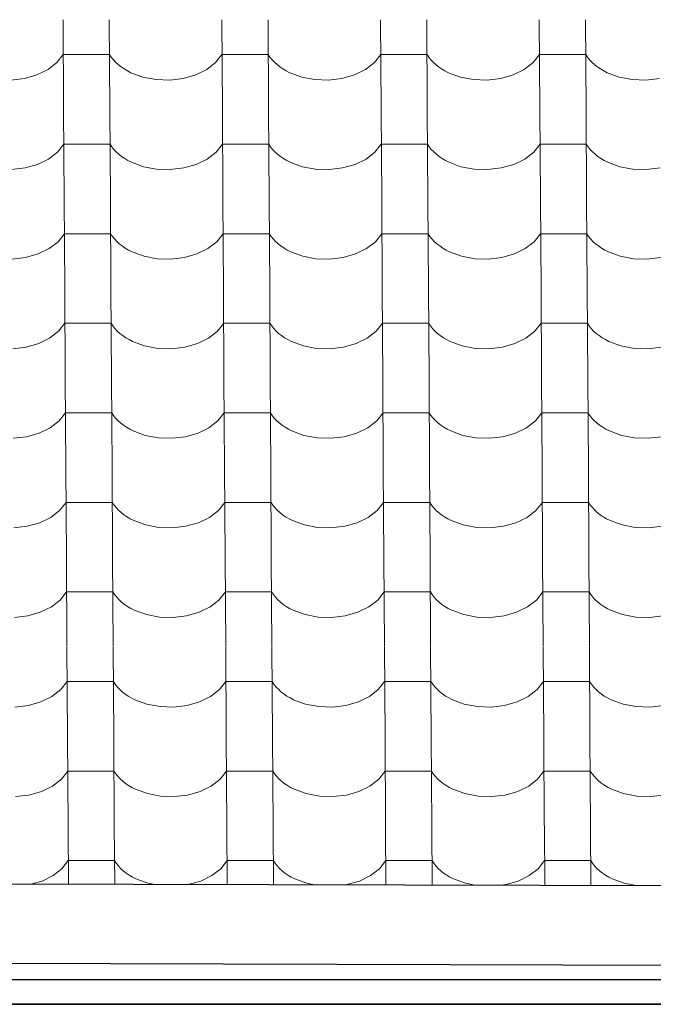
# Model space of a CAD drawing. Header units: millimetres. Extents: x -29001 to 109416, y -1251 to 13451.
# Tile 78 of 163: x -11956 to -11298, y 6987 to 8009. Entities that reach past the tile are written whole.
import ezdxf

# ---------------------------------------------------------------- set-up
doc = ezdxf.new("R2010")
doc.units = ezdxf.units.MM
doc.header["$MEASUREMENT"] = 0
for name, color, linetype in [('POHLED JIŽNÍ_1_Konstrukce - nosné', 7, 'Continuous'), ('POHLED JIŽNÍ_1_Nové_Konstrukce - krov', 7, 'Continuous'), ('POHLED JIŽNÍ_1_Nové_Konstrukce - střechy a skořepiny', 7, 'Continuous'), ('POHLED JIŽNÍ_1_Nové_Konstrukce - římsy', 7, 'Continuous'), ('POHLED JIŽNÍ_1_Nové_Výplně - Povrchové', 7, 'Continuous')]:
    doc.layers.add(name, color=color, linetype=linetype)

# ---------------------------------------------------------------- blocks, each defined once
blk = doc.blocks.new('*X1', base_point=(-31394.7, -25864.9))
at = {"layer": 'POHLED JIŽNÍ_1_Nové_Výplně - Povrchové', "color": 21, "linetype": 'Continuous', "lineweight": 20, "true_color": 0xffaaaa}
for p, q in [((-11911.4, 8009), (-11910.8, 7916.3)), ((-11863.3, 8009), (-11862.8, 7916.3)), ((-11746.4, 8009), (-11745.8, 7916.3)), ((-11698.3, 8009), (-11697.8, 7916.3)), ((-11581.4, 8009), (-11580.8, 7916.3)), ((-11533.3, 8009), (-11532.8, 7916.3)), ((-11416.4, 8009), (-11415.8, 7916.3)), ((-11368.3, 8009), (-11367.8, 7916.3)), ((-11917.8, 7964.5), (-11911.1, 7972.8)), ((-11887.1, 7972.8), (-11911.1, 7972.8)), ((-11863.1, 7972.8), (-11887.1, 7972.8)), ((-11863.1, 7972.8), (-11861.3, 7970.1)), ((-11861.3, 7970.1), (-11859.1, 7967.4)), ((-11859.1, 7967.4), (-11856.7, 7964.8)), ((-11856.7, 7964.8), (-11854, 7962.3)), ((-11752.8, 7964.5), (-11746.2, 7972.8)), ((-11722.1, 7972.8), (-11746.2, 7972.8)), ((-11698.1, 7972.8), (-11722.1, 7972.8)), ((-11698.1, 7972.8), (-11696.3, 7970.1)), ((-11696.3, 7970.1), (-11694.1, 7967.4)), ((-11694.1, 7967.4), (-11691.7, 7964.8)), ((-11691.7, 7964.8), (-11689, 7962.3)), ((-11587.8, 7964.5), (-11581.2, 7972.8)), ((-11557.1, 7972.8), (-11581.2, 7972.8)), ((-11533.1, 7972.8), (-11557.1, 7972.8)), ((-11533.1, 7972.8), (-11531.3, 7970.1)), ((-11531.3, 7970.1), (-11529.1, 7967.4)), ((-11529.1, 7967.4), (-11526.7, 7964.8)), ((-11526.7, 7964.8), (-11524, 7962.3)), ((-11422.8, 7964.5), (-11416.2, 7972.8)), ((-11392.1, 7972.8), (-11416.2, 7972.8)), ((-11368.1, 7972.8), (-11392.1, 7972.8)), ((-11368.1, 7972.8), (-11366.3, 7970.1)), ((-11366.3, 7970.1), (-11364.1, 7967.4)), ((-11364.1, 7967.4), (-11361.7, 7964.8)), ((-11361.7, 7964.8), (-11359, 7962.3)), ((-11938.5, 7951.7), (-11927, 7957.3)), ((-11927, 7957.3), (-11917.8, 7964.5)), ((-11854, 7962.3), (-11851.1, 7960)), ((-11851.1, 7960), (-11847.9, 7957.8)), ((-11847.9, 7957.8), (-11844.4, 7955.8)), ((-11844.4, 7955.8), (-11840.8, 7953.9)), ((-11773.5, 7951.7), (-11762, 7957.3)), ((-11762, 7957.3), (-11752.8, 7964.5)), ((-11689, 7962.3), (-11686.1, 7960)), ((-11686.1, 7960), (-11682.9, 7957.8)), ((-11682.9, 7957.8), (-11679.4, 7955.8)), ((-11679.4, 7955.8), (-11675.8, 7953.9)), ((-11608.5, 7951.7), (-11597, 7957.3)), ((-11597, 7957.3), (-11587.8, 7964.5)), ((-11524, 7962.3), (-11521.1, 7960)), ((-11521.1, 7960), (-11517.9, 7957.8)), ((-11517.9, 7957.8), (-11514.4, 7955.8)), ((-11514.4, 7955.8), (-11510.8, 7953.9)), ((-11443.5, 7951.7), (-11432, 7957.3)), ((-11432, 7957.3), (-11422.8, 7964.5)), ((-11359, 7962.3), (-11356.1, 7960)), ((-11356.1, 7960), (-11352.9, 7957.8)), ((-11352.9, 7957.8), (-11349.4, 7955.8)), ((-11349.4, 7955.8), (-11345.8, 7953.9)), ((-11965.5, 7946.3), (-11951.5, 7948)), ((-11951.5, 7948), (-11938.5, 7951.7)), ((-11840.8, 7953.9), (-11828.3, 7949.4)), ((-11828.3, 7949.4), (-11814.7, 7946.8)), ((-11814.7, 7946.8), (-11800.5, 7946.3)), ((-11800.5, 7946.3), (-11786.5, 7948)), ((-11786.5, 7948), (-11773.5, 7951.7)), ((-11675.8, 7953.9), (-11663.3, 7949.4)), ((-11663.3, 7949.4), (-11649.7, 7946.8)), ((-11649.7, 7946.8), (-11635.5, 7946.3)), ((-11635.5, 7946.3), (-11621.5, 7948)), ((-11621.5, 7948), (-11608.5, 7951.7)), ((-11510.8, 7953.9), (-11498.3, 7949.4)), ((-11498.3, 7949.4), (-11484.7, 7946.8)), ((-11484.7, 7946.8), (-11470.5, 7946.3)), ((-11470.5, 7946.3), (-11456.5, 7948)), ((-11456.5, 7948), (-11443.5, 7951.7)), ((-11345.8, 7953.9), (-11333.3, 7949.4)), ((-11333.3, 7949.4), (-11319.7, 7946.8)), ((-11319.7, 7946.8), (-11305.5, 7946.3)), ((-11305.5, 7946.3), (-11291.5, 7948)), ((-11910.8, 7916), (-11910.2, 7823.3)), ((-11862.8, 7916), (-11862.2, 7823.3)), ((-11745.8, 7916), (-11745.2, 7823.3)), ((-11697.8, 7916), (-11697.2, 7823.3)), ((-11580.8, 7916), (-11580.2, 7823.3)), ((-11532.8, 7916), (-11532.2, 7823.3)), ((-11415.8, 7916), (-11415.2, 7823.3)), ((-11367.8, 7916), (-11367.2, 7823.3)), ((-11917.2, 7871.4), (-11910.6, 7879.8)), ((-11886.5, 7879.8), (-11910.6, 7879.8)), ((-11862.5, 7879.8), (-11886.5, 7879.8)), ((-11862.5, 7879.8), (-11860.7, 7877)), ((-11860.7, 7877), (-11858.6, 7874.3)), ((-11858.6, 7874.3), (-11856.1, 7871.8)), ((-11752.2, 7871.4), (-11745.6, 7879.8)), ((-11721.6, 7879.8), (-11745.6, 7879.8)), ((-11697.5, 7879.8), (-11721.6, 7879.8)), ((-11697.5, 7879.8), (-11695.7, 7877)), ((-11695.7, 7877), (-11693.6, 7874.3)), ((-11693.6, 7874.3), (-11691.1, 7871.8)), ((-11587.2, 7871.4), (-11580.6, 7879.8)), ((-11556.6, 7879.8), (-11580.6, 7879.8)), ((-11532.5, 7879.8), (-11556.6, 7879.8)), ((-11532.5, 7879.8), (-11530.7, 7877)), ((-11530.7, 7877), (-11528.6, 7874.3)), ((-11528.6, 7874.3), (-11526.1, 7871.8)), ((-11422.2, 7871.4), (-11415.6, 7879.8)), ((-11391.6, 7879.8), (-11415.6, 7879.8)), ((-11367.5, 7879.8), (-11391.6, 7879.8)), ((-11367.5, 7879.8), (-11365.7, 7877)), ((-11365.7, 7877), (-11363.6, 7874.3)), ((-11363.6, 7874.3), (-11361.1, 7871.8)), ((-11937.9, 7858.7), (-11926.4, 7864.3)), ((-11926.4, 7864.3), (-11917.2, 7871.4)), ((-11856.1, 7871.8), (-11853.4, 7869.3)), ((-11853.4, 7869.3), (-11850.5, 7867)), ((-11850.5, 7867), (-11847.3, 7864.8)), ((-11847.3, 7864.8), (-11843.9, 7862.8)), ((-11843.9, 7862.8), (-11840.2, 7860.9)), ((-11772.9, 7858.7), (-11761.5, 7864.3)), ((-11761.5, 7864.3), (-11752.2, 7871.4)), ((-11691.1, 7871.8), (-11688.4, 7869.3)), ((-11688.4, 7869.3), (-11685.5, 7867)), ((-11685.5, 7867), (-11682.3, 7864.8)), ((-11682.3, 7864.8), (-11678.9, 7862.8)), ((-11678.9, 7862.8), (-11675.2, 7860.9)), ((-11607.9, 7858.7), (-11596.5, 7864.3)), ((-11596.5, 7864.3), (-11587.2, 7871.4)), ((-11526.1, 7871.8), (-11523.4, 7869.3)), ((-11523.4, 7869.3), (-11520.5, 7867)), ((-11520.5, 7867), (-11517.3, 7864.8)), ((-11517.3, 7864.8), (-11513.9, 7862.8)), ((-11513.9, 7862.8), (-11510.2, 7860.9)), ((-11442.9, 7858.7), (-11431.5, 7864.3)), ((-11431.5, 7864.3), (-11422.2, 7871.4)), ((-11361.1, 7871.8), (-11358.4, 7869.3)), ((-11358.4, 7869.3), (-11355.5, 7867)), ((-11355.5, 7867), (-11352.3, 7864.8)), ((-11352.3, 7864.8), (-11348.9, 7862.8)), ((-11348.9, 7862.8), (-11345.2, 7860.9)), ((-11964.9, 7853.3), (-11950.9, 7855)), ((-11950.9, 7855), (-11937.9, 7858.7)), ((-11840.2, 7860.9), (-11827.7, 7856.3)), ((-11827.7, 7856.3), (-11814.1, 7853.8)), ((-11814.1, 7853.8), (-11799.9, 7853.3)), ((-11799.9, 7853.3), (-11785.9, 7855)), ((-11785.9, 7855), (-11772.9, 7858.7)), ((-11675.2, 7860.9), (-11662.8, 7856.3)), ((-11662.8, 7856.3), (-11649.1, 7853.8)), ((-11649.1, 7853.8), (-11634.9, 7853.3)), ((-11634.9, 7853.3), (-11620.9, 7855)), ((-11620.9, 7855), (-11607.9, 7858.7)), ((-11510.2, 7860.9), (-11497.8, 7856.3)), ((-11497.8, 7856.3), (-11484.1, 7853.8)), ((-11484.1, 7853.8), (-11469.9, 7853.3)), ((-11469.9, 7853.3), (-11455.9, 7855)), ((-11455.9, 7855), (-11442.9, 7858.7)), ((-11345.2, 7860.9), (-11332.8, 7856.3)), ((-11332.8, 7856.3), (-11319.1, 7853.8)), ((-11319.1, 7853.8), (-11304.9, 7853.3)), ((-11304.9, 7853.3), (-11290.9, 7855)), ((-11910.2, 7823), (-11909.6, 7730.3)), ((-11862.2, 7823), (-11861.6, 7730.3)), ((-11745.2, 7823), (-11744.6, 7730.3)), ((-11697.2, 7823), (-11696.6, 7730.3)), ((-11580.2, 7823), (-11579.6, 7730.3)), ((-11532.2, 7823), (-11531.6, 7730.3)), ((-11415.2, 7823), (-11414.6, 7730.3)), ((-11367.2, 7823), (-11366.6, 7730.3)), ((-11916.6, 7778.4), (-11910, 7786.8)), ((-11886, 7786.8), (-11910, 7786.8)), ((-11862, 7786.8), (-11886, 7786.8)), ((-11862, 7786.8), (-11860.1, 7784)), ((-11860.1, 7784), (-11858, 7781.3)), ((-11858, 7781.3), (-11855.5, 7778.7)), ((-11751.6, 7778.4), (-11745, 7786.8)), ((-11721, 7786.8), (-11745, 7786.8)), ((-11697, 7786.8), (-11721, 7786.8)), ((-11697, 7786.8), (-11695.1, 7784)), ((-11695.1, 7784), (-11693, 7781.3)), ((-11693, 7781.3), (-11690.6, 7778.7)), ((-11586.6, 7778.4), (-11580, 7786.8)), ((-11556, 7786.8), (-11580, 7786.8)), ((-11532, 7786.8), (-11556, 7786.8)), ((-11532, 7786.8), (-11530.1, 7784)), ((-11530.1, 7784), (-11528, 7781.3)), ((-11528, 7781.3), (-11525.6, 7778.7)), ((-11421.6, 7778.4), (-11415, 7786.8)), ((-11391, 7786.8), (-11415, 7786.8)), ((-11367, 7786.8), (-11391, 7786.8)), ((-11367, 7786.8), (-11365.1, 7784)), ((-11365.1, 7784), (-11363, 7781.3)), ((-11363, 7781.3), (-11360.6, 7778.7)), ((-11937.3, 7765.7), (-11925.9, 7771.3)), ((-11925.9, 7771.3), (-11916.6, 7778.4)), ((-11855.5, 7778.7), (-11852.9, 7776.3)), ((-11852.9, 7776.3), (-11849.9, 7774)), ((-11849.9, 7774), (-11846.7, 7771.8)), ((-11846.7, 7771.8), (-11843.3, 7769.8)), ((-11772.3, 7765.7), (-11760.9, 7771.3)), ((-11760.9, 7771.3), (-11751.6, 7778.4)), ((-11690.6, 7778.7), (-11687.9, 7776.3)), ((-11687.9, 7776.3), (-11684.9, 7774)), ((-11684.9, 7774), (-11681.7, 7771.8)), ((-11681.7, 7771.8), (-11678.3, 7769.8)), ((-11607.3, 7765.7), (-11595.9, 7771.3)), ((-11595.9, 7771.3), (-11586.6, 7778.4)), ((-11525.6, 7778.7), (-11522.9, 7776.3)), ((-11522.9, 7776.3), (-11519.9, 7774)), ((-11519.9, 7774), (-11516.7, 7771.8)), ((-11516.7, 7771.8), (-11513.3, 7769.8)), ((-11442.3, 7765.7), (-11430.9, 7771.3)), ((-11430.9, 7771.3), (-11421.6, 7778.4)), ((-11360.6, 7778.7), (-11357.9, 7776.3)), ((-11357.9, 7776.3), (-11354.9, 7774)), ((-11354.9, 7774), (-11351.7, 7771.8)), ((-11351.7, 7771.8), (-11348.3, 7769.8)), ((-11964.3, 7760.3), (-11950.3, 7762)), ((-11950.3, 7762), (-11937.3, 7765.7)), ((-11843.3, 7769.8), (-11839.6, 7767.9)), ((-11839.6, 7767.9), (-11827.2, 7763.3)), ((-11827.2, 7763.3), (-11813.5, 7760.8)), ((-11813.5, 7760.8), (-11799.3, 7760.3)), ((-11799.3, 7760.3), (-11785.3, 7762)), ((-11785.3, 7762), (-11772.3, 7765.7)), ((-11678.3, 7769.8), (-11674.6, 7767.9)), ((-11674.6, 7767.9), (-11662.2, 7763.3)), ((-11662.2, 7763.3), (-11648.5, 7760.8)), ((-11648.5, 7760.8), (-11634.3, 7760.3)), ((-11634.3, 7760.3), (-11620.3, 7762)), ((-11620.3, 7762), (-11607.3, 7765.7)), ((-11513.3, 7769.8), (-11509.6, 7767.9)), ((-11509.6, 7767.9), (-11497.2, 7763.3)), ((-11497.2, 7763.3), (-11483.5, 7760.8)), ((-11483.5, 7760.8), (-11469.3, 7760.3)), ((-11469.3, 7760.3), (-11455.4, 7762)), ((-11455.4, 7762), (-11442.3, 7765.7)), ((-11348.3, 7769.8), (-11344.6, 7767.9)), ((-11344.6, 7767.9), (-11332.2, 7763.3)), ((-11332.2, 7763.3), (-11318.5, 7760.8)), ((-11318.5, 7760.8), (-11304.3, 7760.3)), ((-11304.3, 7760.3), (-11290.4, 7762)), ((-11909.6, 7730), (-11909.1, 7637.3)), ((-11861.6, 7730), (-11861, 7637.3)), ((-11744.6, 7730), (-11744.1, 7637.3)), ((-11696.6, 7730), (-11696, 7637.3)), ((-11579.6, 7730), (-11579.1, 7637.3)), ((-11531.6, 7730), (-11531, 7637.3)), ((-11414.6, 7730), (-11414.1, 7637.3)), ((-11366.6, 7730), (-11366, 7637.3)), ((-11916, 7685.4), (-11909.4, 7693.8)), ((-11885.4, 7693.8), (-11909.4, 7693.8)), ((-11861.4, 7693.8), (-11885.4, 7693.8)), ((-11861.4, 7693.8), (-11859.5, 7691)), ((-11859.5, 7691), (-11857.4, 7688.3)), ((-11751, 7685.4), (-11744.4, 7693.8)), ((-11720.4, 7693.8), (-11744.4, 7693.8)), ((-11696.4, 7693.8), (-11720.4, 7693.8)), ((-11696.4, 7693.8), (-11694.5, 7691)), ((-11694.5, 7691), (-11692.4, 7688.3)), ((-11586, 7685.4), (-11579.4, 7693.8)), ((-11555.4, 7693.8), (-11579.4, 7693.8)), ((-11531.4, 7693.8), (-11555.4, 7693.8)), ((-11531.4, 7693.8), (-11529.5, 7691)), ((-11529.5, 7691), (-11527.4, 7688.3)), ((-11421, 7685.4), (-11414.4, 7693.8)), ((-11390.4, 7693.8), (-11414.4, 7693.8)), ((-11366.4, 7693.8), (-11390.4, 7693.8)), ((-11366.4, 7693.8), (-11364.5, 7691)), ((-11364.5, 7691), (-11362.4, 7688.3)), ((-11925.3, 7678.3), (-11916, 7685.4)), ((-11857.4, 7688.3), (-11855, 7685.7)), ((-11855, 7685.7), (-11852.3, 7683.3)), ((-11852.3, 7683.3), (-11849.3, 7680.9)), ((-11849.3, 7680.9), (-11846.1, 7678.8)), ((-11846.1, 7678.8), (-11842.7, 7676.8)), ((-11760.3, 7678.3), (-11751, 7685.4)), ((-11692.4, 7688.3), (-11690, 7685.7)), ((-11690, 7685.7), (-11687.3, 7683.3)), ((-11687.3, 7683.3), (-11684.3, 7680.9)), ((-11684.3, 7680.9), (-11681.1, 7678.8)), ((-11681.1, 7678.8), (-11677.7, 7676.8)), ((-11595.3, 7678.3), (-11586, 7685.4)), ((-11527.4, 7688.3), (-11525, 7685.7)), ((-11525, 7685.7), (-11522.3, 7683.3)), ((-11522.3, 7683.3), (-11519.3, 7680.9)), ((-11519.3, 7680.9), (-11516.1, 7678.8)), ((-11516.1, 7678.8), (-11512.7, 7676.8)), ((-11430.3, 7678.3), (-11421, 7685.4)), ((-11362.4, 7688.3), (-11360, 7685.7)), ((-11360, 7685.7), (-11357.3, 7683.3)), ((-11357.3, 7683.3), (-11354.3, 7680.9)), ((-11354.3, 7680.9), (-11351.1, 7678.8)), ((-11351.1, 7678.8), (-11347.7, 7676.8)), ((-11963.7, 7667.3), (-11949.8, 7668.9)), ((-11949.8, 7668.9), (-11936.7, 7672.7)), ((-11936.7, 7672.7), (-11925.3, 7678.3)), ((-11842.7, 7676.8), (-11839.1, 7674.9)), ((-11839.1, 7674.9), (-11826.6, 7670.3)), ((-11826.6, 7670.3), (-11812.9, 7667.7)), ((-11798.7, 7667.3), (-11784.8, 7668.9)), ((-11784.8, 7668.9), (-11771.7, 7672.7)), ((-11771.7, 7672.7), (-11760.3, 7678.3)), ((-11677.7, 7676.8), (-11674.1, 7674.9)), ((-11674.1, 7674.9), (-11661.6, 7670.3)), ((-11661.6, 7670.3), (-11647.9, 7667.7)), ((-11633.7, 7667.3), (-11619.8, 7668.9)), ((-11619.8, 7668.9), (-11606.7, 7672.7)), ((-11606.7, 7672.7), (-11595.3, 7678.3)), ((-11512.7, 7676.8), (-11509.1, 7674.9)), ((-11509.1, 7674.9), (-11496.6, 7670.3)), ((-11496.6, 7670.3), (-11482.9, 7667.7)), ((-11468.7, 7667.3), (-11454.8, 7668.9)), ((-11454.8, 7668.9), (-11441.7, 7672.7)), ((-11441.7, 7672.7), (-11430.3, 7678.3)), ((-11347.7, 7676.8), (-11344.1, 7674.9)), ((-11344.1, 7674.9), (-11331.6, 7670.3)), ((-11331.6, 7670.3), (-11317.9, 7667.7)), ((-11303.7, 7667.3), (-11289.8, 7668.9)), ((-11812.9, 7667.7), (-11798.7, 7667.3)), ((-11647.9, 7667.7), (-11633.7, 7667.3)), ((-11482.9, 7667.7), (-11468.7, 7667.3)), ((-11317.9, 7667.7), (-11303.7, 7667.3)), ((-11909, 7637), (-11908.5, 7544.3)), ((-11861, 7637), (-11860.4, 7544.3)), ((-11744.1, 7637), (-11743.5, 7544.3)), ((-11696, 7637), (-11695.4, 7544.3)), ((-11579.1, 7637), (-11578.5, 7544.3)), ((-11531, 7637), (-11530.4, 7544.3)), ((-11414.1, 7637), (-11413.5, 7544.3)), ((-11366, 7637), (-11365.4, 7544.3)), ((-11915.4, 7592.4), (-11908.8, 7600.8)), ((-11884.8, 7600.8), (-11908.8, 7600.8)), ((-11860.8, 7600.8), (-11884.8, 7600.8)), ((-11860.8, 7600.8), (-11858.9, 7598)), ((-11858.9, 7598), (-11856.8, 7595.3)), ((-11750.4, 7592.4), (-11743.8, 7600.8)), ((-11719.8, 7600.8), (-11743.8, 7600.8)), ((-11695.8, 7600.8), (-11719.8, 7600.8)), ((-11695.8, 7600.8), (-11693.9, 7598)), ((-11693.9, 7598), (-11691.8, 7595.3)), ((-11585.4, 7592.4), (-11578.8, 7600.8)), ((-11554.8, 7600.8), (-11578.8, 7600.8)), ((-11530.8, 7600.8), (-11554.8, 7600.8)), ((-11530.8, 7600.8), (-11529, 7598)), ((-11529, 7598), (-11526.8, 7595.3)), ((-11420.4, 7592.4), (-11413.8, 7600.8)), ((-11389.8, 7600.8), (-11413.8, 7600.8)), ((-11365.8, 7600.8), (-11389.8, 7600.8)), ((-11365.8, 7600.8), (-11364, 7598)), ((-11364, 7598), (-11361.8, 7595.3)), ((-11924.7, 7585.2), (-11915.4, 7592.4)), ((-11856.8, 7595.3), (-11854.4, 7592.7)), ((-11854.4, 7592.7), (-11851.7, 7590.3)), ((-11851.7, 7590.3), (-11848.7, 7587.9)), ((-11848.7, 7587.9), (-11845.5, 7585.8)), ((-11759.7, 7585.2), (-11750.4, 7592.4)), ((-11691.8, 7595.3), (-11689.4, 7592.7)), ((-11689.4, 7592.7), (-11686.7, 7590.3)), ((-11686.7, 7590.3), (-11683.7, 7587.9)), ((-11683.7, 7587.9), (-11680.5, 7585.8)), ((-11594.7, 7585.2), (-11585.4, 7592.4)), ((-11526.8, 7595.3), (-11524.4, 7592.7)), ((-11524.4, 7592.7), (-11521.7, 7590.3)), ((-11521.7, 7590.3), (-11518.7, 7587.9)), ((-11518.7, 7587.9), (-11515.5, 7585.8)), ((-11429.7, 7585.2), (-11420.4, 7592.4)), ((-11361.8, 7595.3), (-11359.4, 7592.7)), ((-11359.4, 7592.7), (-11356.7, 7590.3)), ((-11356.7, 7590.3), (-11353.7, 7587.9)), ((-11353.7, 7587.9), (-11350.5, 7585.8)), ((-11949.2, 7575.9), (-11936.1, 7579.7)), ((-11936.1, 7579.7), (-11924.7, 7585.2)), ((-11845.5, 7585.8), (-11842.1, 7583.7)), ((-11842.1, 7583.7), (-11838.5, 7581.9)), ((-11838.5, 7581.9), (-11826, 7577.3)), ((-11826, 7577.3), (-11812.3, 7574.7)), ((-11784.2, 7575.9), (-11771.1, 7579.7)), ((-11771.1, 7579.7), (-11759.7, 7585.2)), ((-11680.5, 7585.8), (-11677.1, 7583.7)), ((-11677.1, 7583.7), (-11673.5, 7581.9)), ((-11673.5, 7581.9), (-11661, 7577.3)), ((-11661, 7577.3), (-11647.3, 7574.7)), ((-11619.2, 7575.9), (-11606.2, 7579.7)), ((-11606.2, 7579.7), (-11594.7, 7585.2)), ((-11515.5, 7585.8), (-11512.1, 7583.7)), ((-11512.1, 7583.7), (-11508.5, 7581.9)), ((-11508.5, 7581.9), (-11496, 7577.3)), ((-11496, 7577.3), (-11482.3, 7574.7)), ((-11454.2, 7575.9), (-11441.2, 7579.7)), ((-11441.2, 7579.7), (-11429.7, 7585.2)), ((-11350.5, 7585.8), (-11347.1, 7583.7)), ((-11347.1, 7583.7), (-11343.5, 7581.9)), ((-11343.5, 7581.9), (-11331, 7577.3)), ((-11331, 7577.3), (-11317.3, 7574.7)), ((-11963.1, 7574.3), (-11949.2, 7575.9)), ((-11812.3, 7574.7), (-11798.1, 7574.3)), ((-11798.1, 7574.3), (-11784.2, 7575.9)), ((-11647.3, 7574.7), (-11633.2, 7574.3)), ((-11633.2, 7574.3), (-11619.2, 7575.9)), ((-11482.3, 7574.7), (-11468.2, 7574.3)), ((-11468.2, 7574.3), (-11454.2, 7575.9)), ((-11317.3, 7574.7), (-11303.2, 7574.3)), ((-11303.2, 7574.3), (-11289.2, 7575.9)), ((-11908.5, 7544), (-11907.9, 7451.3)), ((-11860.4, 7544), (-11859.9, 7451.3)), ((-11743.5, 7544), (-11742.9, 7451.3)), ((-11695.4, 7544), (-11694.9, 7451.3)), ((-11578.5, 7544), (-11577.9, 7451.3)), ((-11530.4, 7544), (-11529.9, 7451.3)), ((-11413.5, 7544), (-11412.9, 7451.3)), ((-11365.4, 7544), (-11364.9, 7451.3)), ((-11914.9, 7499.4), (-11908.2, 7507.8)), ((-11884.2, 7507.8), (-11908.2, 7507.8)), ((-11860.2, 7507.8), (-11884.2, 7507.8)), ((-11860.2, 7507.8), (-11858.4, 7505)), ((-11858.4, 7505), (-11856.2, 7502.3)), ((-11749.9, 7499.4), (-11743.2, 7507.8)), ((-11719.2, 7507.8), (-11743.2, 7507.8)), ((-11695.2, 7507.8), (-11719.2, 7507.8)), ((-11695.2, 7507.8), (-11693.4, 7505)), ((-11693.4, 7505), (-11691.2, 7502.3)), ((-11584.9, 7499.4), (-11578.2, 7507.8)), ((-11554.2, 7507.8), (-11578.2, 7507.8)), ((-11530.2, 7507.8), (-11554.2, 7507.8)), ((-11530.2, 7507.8), (-11528.4, 7505)), ((-11528.4, 7505), (-11526.2, 7502.3)), ((-11419.9, 7499.4), (-11413.2, 7507.8)), ((-11389.2, 7507.8), (-11413.2, 7507.8)), ((-11365.2, 7507.8), (-11389.2, 7507.8)), ((-11365.2, 7507.8), (-11363.4, 7505)), ((-11363.4, 7505), (-11361.2, 7502.3)), ((-11924.1, 7492.2), (-11914.9, 7499.4)), ((-11856.2, 7502.3), (-11853.8, 7499.7)), ((-11853.8, 7499.7), (-11851.1, 7497.3)), ((-11851.1, 7497.3), (-11848.2, 7494.9)), ((-11848.2, 7494.9), (-11845, 7492.8)), ((-11759.1, 7492.2), (-11749.9, 7499.4)), ((-11691.2, 7502.3), (-11688.8, 7499.7)), ((-11688.8, 7499.7), (-11686.1, 7497.3)), ((-11686.1, 7497.3), (-11683.2, 7494.9)), ((-11683.2, 7494.9), (-11680, 7492.8)), ((-11594.1, 7492.2), (-11584.9, 7499.4)), ((-11526.2, 7502.3), (-11523.8, 7499.7)), ((-11523.8, 7499.7), (-11521.1, 7497.3)), ((-11521.1, 7497.3), (-11518.2, 7494.9)), ((-11518.2, 7494.9), (-11515, 7492.8)), ((-11429.1, 7492.2), (-11419.9, 7499.4)), ((-11361.2, 7502.3), (-11358.8, 7499.7)), ((-11358.8, 7499.7), (-11356.1, 7497.3)), ((-11356.1, 7497.3), (-11353.2, 7494.9)), ((-11353.2, 7494.9), (-11350, 7492.8)), ((-11948.6, 7482.9), (-11935.6, 7486.6)), ((-11935.6, 7486.6), (-11924.1, 7492.2)), ((-11845, 7492.8), (-11841.5, 7490.7)), ((-11841.5, 7490.7), (-11837.9, 7488.9)), ((-11837.9, 7488.9), (-11825.4, 7484.3)), ((-11825.4, 7484.3), (-11811.7, 7481.7)), ((-11783.6, 7482.9), (-11770.6, 7486.6)), ((-11770.6, 7486.6), (-11759.1, 7492.2)), ((-11680, 7492.8), (-11676.5, 7490.7)), ((-11676.5, 7490.7), (-11672.9, 7488.9)), ((-11672.9, 7488.9), (-11660.4, 7484.3)), ((-11660.4, 7484.3), (-11646.8, 7481.7)), ((-11618.6, 7482.9), (-11605.6, 7486.6)), ((-11605.6, 7486.6), (-11594.1, 7492.2)), ((-11515, 7492.8), (-11511.5, 7490.7)), ((-11511.5, 7490.7), (-11507.9, 7488.9)), ((-11507.9, 7488.9), (-11495.4, 7484.3)), ((-11495.4, 7484.3), (-11481.8, 7481.7)), ((-11453.6, 7482.9), (-11440.6, 7486.6)), ((-11440.6, 7486.6), (-11429.1, 7492.2)), ((-11350, 7492.8), (-11346.5, 7490.7)), ((-11346.5, 7490.7), (-11342.9, 7488.9)), ((-11342.9, 7488.9), (-11330.4, 7484.3)), ((-11330.4, 7484.3), (-11316.8, 7481.7)), ((-11962.6, 7481.3), (-11948.6, 7482.9)), ((-11811.7, 7481.7), (-11797.6, 7481.3)), ((-11797.6, 7481.3), (-11783.6, 7482.9)), ((-11646.8, 7481.7), (-11632.6, 7481.3)), ((-11632.6, 7481.3), (-11618.6, 7482.9)), ((-11481.8, 7481.7), (-11467.6, 7481.3)), ((-11467.6, 7481.3), (-11453.6, 7482.9)), ((-11316.8, 7481.7), (-11302.6, 7481.3)), ((-11302.6, 7481.3), (-11288.6, 7482.9)), ((-11907.9, 7450.9), (-11907.3, 7358.3)), ((-11859.9, 7450.9), (-11859.3, 7358.3)), ((-11742.9, 7450.9), (-11742.3, 7358.3)), ((-11694.9, 7450.9), (-11694.3, 7358.3)), ((-11577.9, 7450.9), (-11577.3, 7358.3)), ((-11529.9, 7450.9), (-11529.3, 7358.3)), ((-11412.9, 7450.9), (-11412.3, 7358.3)), ((-11364.9, 7450.9), (-11364.3, 7358.3)), ((-11914.3, 7406.4), (-11907.7, 7414.8)), ((-11883.6, 7414.8), (-11907.7, 7414.8)), ((-11859.6, 7414.8), (-11883.6, 7414.8)), ((-11859.6, 7414.8), (-11857.8, 7412)), ((-11749.3, 7406.4), (-11742.7, 7414.8)), ((-11718.6, 7414.8), (-11742.7, 7414.8)), ((-11694.6, 7414.8), (-11718.6, 7414.8)), ((-11694.6, 7414.8), (-11692.8, 7412)), ((-11584.3, 7406.4), (-11577.7, 7414.8)), ((-11553.6, 7414.8), (-11577.7, 7414.8)), ((-11529.6, 7414.8), (-11553.6, 7414.8)), ((-11529.6, 7414.8), (-11527.8, 7412)), ((-11419.3, 7406.4), (-11412.7, 7414.8)), ((-11388.6, 7414.8), (-11412.7, 7414.8)), ((-11364.6, 7414.8), (-11388.6, 7414.8)), ((-11364.6, 7414.8), (-11362.8, 7412)), ((-11923.5, 7399.2), (-11914.3, 7406.4)), ((-11857.8, 7412), (-11855.6, 7409.3)), ((-11855.6, 7409.3), (-11853.2, 7406.7)), ((-11853.2, 7406.7), (-11850.5, 7404.2)), ((-11850.5, 7404.2), (-11847.6, 7401.9)), ((-11758.5, 7399.2), (-11749.3, 7406.4)), ((-11692.8, 7412), (-11690.6, 7409.3)), ((-11690.6, 7409.3), (-11688.2, 7406.7)), ((-11688.2, 7406.7), (-11685.5, 7404.2)), ((-11685.5, 7404.2), (-11682.6, 7401.9)), ((-11593.5, 7399.2), (-11584.3, 7406.4)), ((-11527.8, 7412), (-11525.7, 7409.3)), ((-11525.7, 7409.3), (-11523.2, 7406.7)), ((-11523.2, 7406.7), (-11520.5, 7404.2)), ((-11520.5, 7404.2), (-11517.6, 7401.9)), ((-11428.5, 7399.2), (-11419.3, 7406.4)), ((-11362.8, 7412), (-11360.7, 7409.3)), ((-11360.7, 7409.3), (-11358.2, 7406.7)), ((-11358.2, 7406.7), (-11355.5, 7404.2)), ((-11355.5, 7404.2), (-11352.6, 7401.9)), ((-11948, 7389.9), (-11935, 7393.6)), ((-11935, 7393.6), (-11923.5, 7399.2)), ((-11847.6, 7401.9), (-11844.4, 7399.7)), ((-11844.4, 7399.7), (-11840.9, 7397.7)), ((-11840.9, 7397.7), (-11837.3, 7395.9)), ((-11837.3, 7395.9), (-11824.8, 7391.3)), ((-11783, 7389.9), (-11770, 7393.6)), ((-11770, 7393.6), (-11758.5, 7399.2)), ((-11682.6, 7401.9), (-11679.4, 7399.7)), ((-11679.4, 7399.7), (-11675.9, 7397.7)), ((-11675.9, 7397.7), (-11672.3, 7395.9)), ((-11672.3, 7395.9), (-11659.8, 7391.3)), ((-11618, 7389.9), (-11605, 7393.6)), ((-11605, 7393.6), (-11593.5, 7399.2)), ((-11517.6, 7401.9), (-11514.4, 7399.7)), ((-11514.4, 7399.7), (-11511, 7397.7)), ((-11511, 7397.7), (-11507.3, 7395.9)), ((-11507.3, 7395.9), (-11494.8, 7391.3)), ((-11453, 7389.9), (-11440, 7393.6)), ((-11440, 7393.6), (-11428.5, 7399.2)), ((-11352.6, 7401.9), (-11349.4, 7399.7)), ((-11349.4, 7399.7), (-11346, 7397.7)), ((-11346, 7397.7), (-11342.3, 7395.9)), ((-11342.3, 7395.9), (-11329.8, 7391.3)), ((-11962, 7388.2), (-11948, 7389.9)), ((-11824.8, 7391.3), (-11811.2, 7388.7)), ((-11811.2, 7388.7), (-11797, 7388.2)), ((-11797, 7388.2), (-11783, 7389.9)), ((-11659.8, 7391.3), (-11646.2, 7388.7)), ((-11646.2, 7388.7), (-11632, 7388.2)), ((-11632, 7388.2), (-11618, 7389.9)), ((-11494.8, 7391.3), (-11481.2, 7388.7)), ((-11481.2, 7388.7), (-11467, 7388.2)), ((-11467, 7388.2), (-11453, 7389.9)), ((-11329.8, 7391.3), (-11316.2, 7388.7)), ((-11316.2, 7388.7), (-11302, 7388.2)), ((-11302, 7388.2), (-11288, 7389.9)), ((-11907.3, 7357.9), (-11906.7, 7265.3)), ((-11859.3, 7357.9), (-11858.7, 7265.3)), ((-11742.3, 7357.9), (-11741.7, 7265.3)), ((-11694.3, 7357.9), (-11693.7, 7265.3)), ((-11577.3, 7357.9), (-11576.7, 7265.3)), ((-11529.3, 7357.9), (-11528.7, 7265.3)), ((-11412.3, 7357.9), (-11411.7, 7265.3)), ((-11364.3, 7357.9), (-11363.7, 7265.3)), ((-11913.7, 7313.4), (-11907.1, 7321.8)), ((-11883.1, 7321.8), (-11907.1, 7321.8)), ((-11859, 7321.8), (-11883.1, 7321.8)), ((-11859, 7321.8), (-11857.2, 7319)), ((-11748.7, 7313.4), (-11742.1, 7321.8)), ((-11718.1, 7321.8), (-11742.1, 7321.8)), ((-11694, 7321.8), (-11718.1, 7321.8)), ((-11694, 7321.8), (-11692.2, 7319)), ((-11583.7, 7313.4), (-11577.1, 7321.8)), ((-11553.1, 7321.8), (-11577.1, 7321.8)), ((-11529, 7321.8), (-11553.1, 7321.8)), ((-11529, 7321.8), (-11527.2, 7319)), ((-11418.7, 7313.4), (-11412.1, 7321.8)), ((-11388.1, 7321.8), (-11412.1, 7321.8)), ((-11364.1, 7321.8), (-11388.1, 7321.8)), ((-11364.1, 7321.8), (-11362.2, 7319)), ((-11923, 7306.2), (-11913.7, 7313.4)), ((-11857.2, 7319), (-11855.1, 7316.3)), ((-11855.1, 7316.3), (-11852.6, 7313.7)), ((-11852.6, 7313.7), (-11849.9, 7311.2)), ((-11849.9, 7311.2), (-11847, 7308.9)), ((-11758, 7306.2), (-11748.7, 7313.4)), ((-11692.2, 7319), (-11690.1, 7316.3)), ((-11690.1, 7316.3), (-11687.6, 7313.7)), ((-11687.6, 7313.7), (-11684.9, 7311.2)), ((-11684.9, 7311.2), (-11682, 7308.9)), ((-11593, 7306.2), (-11583.7, 7313.4)), ((-11527.2, 7319), (-11525.1, 7316.3)), ((-11525.1, 7316.3), (-11522.6, 7313.7)), ((-11522.6, 7313.7), (-11519.9, 7311.2)), ((-11519.9, 7311.2), (-11517, 7308.9)), ((-11428, 7306.2), (-11418.7, 7313.4)), ((-11362.2, 7319), (-11360.1, 7316.3)), ((-11360.1, 7316.3), (-11357.6, 7313.7)), ((-11357.6, 7313.7), (-11355, 7311.2)), ((-11355, 7311.2), (-11352, 7308.9)), ((-11947.4, 7296.9), (-11934.4, 7300.6)), ((-11934.4, 7300.6), (-11923, 7306.2)), ((-11847, 7308.9), (-11843.8, 7306.7)), ((-11843.8, 7306.7), (-11840.4, 7304.7)), ((-11840.4, 7304.7), (-11836.7, 7302.9)), ((-11836.7, 7302.9), (-11824.3, 7298.3)), ((-11782.4, 7296.9), (-11769.4, 7300.6)), ((-11769.4, 7300.6), (-11758, 7306.2)), ((-11682, 7308.9), (-11678.8, 7306.7)), ((-11678.8, 7306.7), (-11675.4, 7304.7)), ((-11675.4, 7304.7), (-11671.7, 7302.9)), ((-11671.7, 7302.9), (-11659.3, 7298.3)), ((-11617.4, 7296.9), (-11604.4, 7300.6)), ((-11604.4, 7300.6), (-11593, 7306.2)), ((-11517, 7308.9), (-11513.8, 7306.7)), ((-11513.8, 7306.7), (-11510.4, 7304.7)), ((-11510.4, 7304.7), (-11506.7, 7302.9)), ((-11506.7, 7302.9), (-11494.3, 7298.3)), ((-11452.4, 7296.9), (-11439.4, 7300.6)), ((-11439.4, 7300.6), (-11428, 7306.2)), ((-11352, 7308.9), (-11348.8, 7306.7)), ((-11348.8, 7306.7), (-11345.4, 7304.7)), ((-11345.4, 7304.7), (-11341.7, 7302.9)), ((-11341.7, 7302.9), (-11329.3, 7298.3)), ((-11961.4, 7295.2), (-11947.4, 7296.9)), ((-11824.3, 7298.3), (-11810.6, 7295.7)), ((-11810.6, 7295.7), (-11796.4, 7295.2)), ((-11796.4, 7295.2), (-11782.4, 7296.9)), ((-11659.3, 7298.3), (-11645.6, 7295.7)), ((-11645.6, 7295.7), (-11631.4, 7295.2)), ((-11631.4, 7295.2), (-11617.4, 7296.9)), ((-11494.3, 7298.3), (-11480.6, 7295.7)), ((-11480.6, 7295.7), (-11466.4, 7295.2)), ((-11466.4, 7295.2), (-11452.4, 7296.9)), ((-11329.3, 7298.3), (-11315.6, 7295.7)), ((-11315.6, 7295.7), (-11301.4, 7295.2)), ((-11301.4, 7295.2), (-11287.4, 7296.9)), ((-11906.7, 7264.9), (-11906.1, 7172.3)), ((-11858.7, 7264.9), (-11858.1, 7172.3)), ((-11741.7, 7264.9), (-11741.1, 7172.3)), ((-11693.7, 7264.9), (-11693.1, 7172.3)), ((-11576.7, 7264.9), (-11576.1, 7172.3)), ((-11528.7, 7264.9), (-11528.1, 7172.3)), ((-11411.7, 7264.9), (-11411.2, 7172.3)), ((-11363.7, 7264.9), (-11363.1, 7172.3)), ((-11913.1, 7220.4), (-11906.5, 7228.8)), ((-11882.5, 7228.8), (-11906.5, 7228.8)), ((-11858.5, 7228.8), (-11882.5, 7228.8)), ((-11858.5, 7228.8), (-11856.6, 7226)), ((-11748.1, 7220.4), (-11741.5, 7228.8)), ((-11717.5, 7228.8), (-11741.5, 7228.8)), ((-11693.5, 7228.8), (-11717.5, 7228.8)), ((-11693.5, 7228.8), (-11691.6, 7226)), ((-11583.1, 7220.4), (-11576.5, 7228.8)), ((-11552.5, 7228.8), (-11576.5, 7228.8)), ((-11528.5, 7228.8), (-11552.5, 7228.8)), ((-11528.5, 7228.8), (-11526.6, 7226)), ((-11418.1, 7220.4), (-11411.5, 7228.8)), ((-11387.5, 7228.8), (-11411.5, 7228.8)), ((-11363.5, 7228.8), (-11387.5, 7228.8)), ((-11363.5, 7228.8), (-11361.6, 7226)), ((-11922.4, 7213.2), (-11913.1, 7220.4)), ((-11856.6, 7226), (-11854.5, 7223.3)), ((-11854.5, 7223.3), (-11852.1, 7220.7)), ((-11852.1, 7220.7), (-11849.4, 7218.2)), ((-11757.4, 7213.2), (-11748.1, 7220.4)), ((-11691.6, 7226), (-11689.5, 7223.3)), ((-11689.5, 7223.3), (-11687.1, 7220.7)), ((-11687.1, 7220.7), (-11684.4, 7218.2)), ((-11592.4, 7213.2), (-11583.1, 7220.4)), ((-11526.6, 7226), (-11524.5, 7223.3)), ((-11524.5, 7223.3), (-11522.1, 7220.7)), ((-11522.1, 7220.7), (-11519.4, 7218.2)), ((-11427.4, 7213.2), (-11418.1, 7220.4)), ((-11361.6, 7226), (-11359.5, 7223.3)), ((-11359.5, 7223.3), (-11357.1, 7220.7)), ((-11357.1, 7220.7), (-11354.4, 7218.2)), ((-11933.8, 7207.6), (-11922.4, 7213.2)), ((-11849.4, 7218.2), (-11846.4, 7215.9)), ((-11846.4, 7215.9), (-11843.2, 7213.7)), ((-11843.2, 7213.7), (-11839.8, 7211.7)), ((-11839.8, 7211.7), (-11836.2, 7209.9)), ((-11836.2, 7209.9), (-11823.7, 7205.3)), ((-11768.8, 7207.6), (-11757.4, 7213.2)), ((-11684.4, 7218.2), (-11681.4, 7215.9)), ((-11681.4, 7215.9), (-11678.2, 7213.7)), ((-11678.2, 7213.7), (-11674.8, 7211.7)), ((-11674.8, 7211.7), (-11671.2, 7209.9)), ((-11671.2, 7209.9), (-11658.7, 7205.3)), ((-11603.8, 7207.6), (-11592.4, 7213.2)), ((-11519.4, 7218.2), (-11516.4, 7215.9)), ((-11516.4, 7215.9), (-11513.2, 7213.7)), ((-11513.2, 7213.7), (-11509.8, 7211.7)), ((-11509.8, 7211.7), (-11506.2, 7209.9)), ((-11506.2, 7209.9), (-11493.7, 7205.3)), ((-11438.8, 7207.6), (-11427.4, 7213.2)), ((-11354.4, 7218.2), (-11351.4, 7215.9)), ((-11351.4, 7215.9), (-11348.2, 7213.7)), ((-11348.2, 7213.7), (-11344.8, 7211.7)), ((-11344.8, 7211.7), (-11341.2, 7209.9)), ((-11341.2, 7209.9), (-11328.7, 7205.3)), ((-11960.8, 7202.2), (-11946.9, 7203.9)), ((-11946.9, 7203.9), (-11933.8, 7207.6)), ((-11823.7, 7205.3), (-11810, 7202.7)), ((-11810, 7202.7), (-11795.8, 7202.2)), ((-11795.8, 7202.2), (-11781.9, 7203.9)), ((-11781.9, 7203.9), (-11768.8, 7207.6)), ((-11658.7, 7205.3), (-11645, 7202.7)), ((-11645, 7202.7), (-11630.8, 7202.2)), ((-11630.8, 7202.2), (-11616.9, 7203.9)), ((-11616.9, 7203.9), (-11603.8, 7207.6)), ((-11493.7, 7205.3), (-11480, 7202.7)), ((-11480, 7202.7), (-11465.8, 7202.2)), ((-11465.8, 7202.2), (-11451.9, 7203.9)), ((-11451.9, 7203.9), (-11438.8, 7207.6)), ((-11328.7, 7205.3), (-11315, 7202.7)), ((-11315, 7202.7), (-11300.8, 7202.2)), ((-11300.8, 7202.2), (-11286.9, 7203.9)), ((-11906.1, 7171.9), (-11905.8, 7111.5)), ((-11858.1, 7171.9), (-11857.7, 7111.4)), ((-11741.1, 7171.9), (-11740.8, 7111.1)), ((-11693.1, 7171.9), (-11692.7, 7110.9)), ((-11576.1, 7171.9), (-11575.8, 7110.6)), ((-11528.1, 7171.9), (-11527.7, 7110.5)), ((-11411.1, 7171.9), (-11410.8, 7110.2)), ((-11363.1, 7171.9), (-11362.7, 7110)), ((-11921.8, 7120.2), (-11912.5, 7127.4)), ((-11912.5, 7127.4), (-11905.9, 7135.8)), ((-11881.9, 7135.8), (-11905.9, 7135.8)), ((-11857.9, 7135.8), (-11881.9, 7135.8)), ((-11857.9, 7135.8), (-11856, 7133)), ((-11856, 7133), (-11853.9, 7130.3)), ((-11853.9, 7130.3), (-11851.5, 7127.7)), ((-11851.5, 7127.7), (-11848.8, 7125.2)), ((-11756.8, 7120.2), (-11747.5, 7127.4)), ((-11747.5, 7127.4), (-11740.9, 7135.8)), ((-11716.9, 7135.8), (-11740.9, 7135.8)), ((-11692.9, 7135.8), (-11716.9, 7135.8)), ((-11692.9, 7135.8), (-11691, 7133)), ((-11691, 7133), (-11688.9, 7130.3)), ((-11688.9, 7130.3), (-11686.5, 7127.7)), ((-11686.5, 7127.7), (-11683.8, 7125.2)), ((-11591.8, 7120.2), (-11582.5, 7127.4)), ((-11582.5, 7127.4), (-11575.9, 7135.8)), ((-11551.9, 7135.8), (-11575.9, 7135.8)), ((-11527.9, 7135.8), (-11551.9, 7135.8)), ((-11527.9, 7135.8), (-11526, 7133)), ((-11526, 7133), (-11523.9, 7130.3)), ((-11523.9, 7130.3), (-11521.5, 7127.7)), ((-11521.5, 7127.7), (-11518.8, 7125.2)), ((-11426.8, 7120.2), (-11417.5, 7127.4)), ((-11417.5, 7127.4), (-11410.9, 7135.8)), ((-11386.9, 7135.8), (-11410.9, 7135.8)), ((-11362.9, 7135.8), (-11386.9, 7135.8)), ((-11362.9, 7135.8), (-11361, 7133)), ((-11361, 7133), (-11358.9, 7130.3)), ((-11358.9, 7130.3), (-11356.5, 7127.7)), ((-11356.5, 7127.7), (-11353.8, 7125.2)), ((-11933.2, 7114.6), (-11921.8, 7120.2)), ((-11848.8, 7125.2), (-11845.8, 7122.9)), ((-11845.8, 7122.9), (-11842.6, 7120.7)), ((-11842.6, 7120.7), (-11839.2, 7118.7)), ((-11839.2, 7118.7), (-11835.6, 7116.8)), ((-11835.6, 7116.8), (-11823.1, 7112.3)), ((-11768.2, 7114.6), (-11756.8, 7120.2)), ((-11683.8, 7125.2), (-11680.8, 7122.9)), ((-11680.8, 7122.9), (-11677.6, 7120.7)), ((-11677.6, 7120.7), (-11674.2, 7118.7)), ((-11674.2, 7118.7), (-11670.6, 7116.8)), ((-11670.6, 7116.8), (-11658.1, 7112.3)), ((-11603.2, 7114.6), (-11591.8, 7120.2)), ((-11518.8, 7125.2), (-11515.8, 7122.9)), ((-11515.8, 7122.9), (-11512.6, 7120.7)), ((-11512.6, 7120.7), (-11509.2, 7118.7)), ((-11509.2, 7118.7), (-11505.6, 7116.8)), ((-11505.6, 7116.8), (-11493.1, 7112.3)), ((-11438.2, 7114.6), (-11426.8, 7120.2)), ((-11353.8, 7125.2), (-11350.8, 7122.9)), ((-11350.8, 7122.9), (-11347.6, 7120.7)), ((-11347.6, 7120.7), (-11344.2, 7118.7)), ((-11344.2, 7118.7), (-11340.6, 7116.8)), ((-11340.6, 7116.8), (-11328.1, 7112.3)), ((-11943.7, 7111.6), (-11933.2, 7114.6)), ((-11823.1, 7112.3), (-11817.8, 7111.3)), ((-11780.3, 7111.2), (-11768.2, 7114.6)), ((-11658.1, 7112.3), (-11650.4, 7110.8)), ((-11617.6, 7110.7), (-11616.3, 7110.9)), ((-11616.3, 7110.9), (-11603.2, 7114.6)), ((-11493.1, 7112.3), (-11483, 7110.4)), ((-11456.3, 7110.3), (-11451.3, 7110.9)), ((-11451.3, 7110.9), (-11438.2, 7114.6)), ((-11328.1, 7112.3), (-11315.6, 7109.9))]:
    blk.add_line(p, q, dxfattribs=at)

msp = doc.modelspace()

# ---------------------------------------------------------------- linework, layer by layer
at = {"layer": 'POHLED JIŽNÍ_1_Nové_Konstrukce - krov', "color": 1, "linetype": 'Continuous', "lineweight": 25}
msp.add_line((-20791.4, 6986.6), (-11, 6986.6), dxfattribs=at)
at = {"layer": 'POHLED JIŽNÍ_1_Nové_Konstrukce - střechy a skořepiny', "color": 1, "linetype": 'Continuous', "lineweight": 25}
for p, q in [((-20791.8, 7135.6), (-11.9, 7079.2)), ((-20792.2, 7053.1), (-5590.7, 7011.9))]:
    msp.add_line(p, q, dxfattribs=at)
at = {"layer": 'POHLED JIŽNÍ_1_Nové_Konstrukce - římsy', "color": 1, "linetype": 'Continuous', "lineweight": 25}
for p, q in [((-5590.7, 7011.9), (-20645.2, 7011.9)), ((-132.3, 6986.6), (-20645.2, 6986.6))]:
    msp.add_line(p, q, dxfattribs=at)

# ---------------------------------------------------------------- block references
at = {"layer": 'POHLED JIŽNÍ_1_Konstrukce - nosné', "color": 9, "linetype": 'Continuous', "lineweight": 13}
msp.add_blockref('*X1', (-31394.7, -25864.9), dxfattribs=at)

doc.saveas('drawing.dxf')
